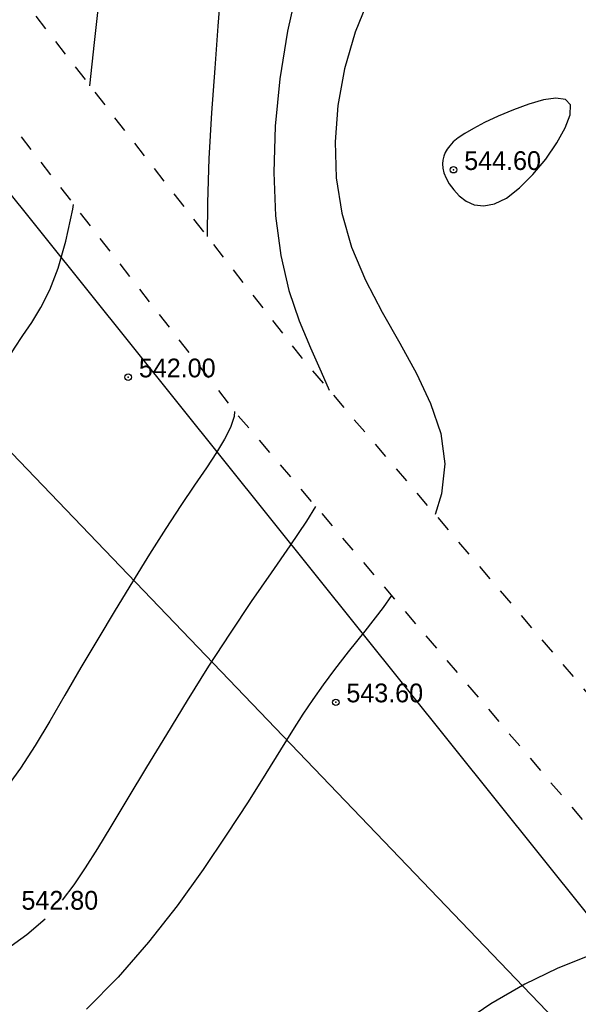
# Model space of a CAD drawing. Extents: x 0 to 361260, y 0 to 4201817.
# Tile 158 of 256: x 360169 to 360196, y 4200518 to 4200564. Entities that reach past the tile are written whole.
import ezdxf

# ---------------------------------------------------------------- set-up
doc = ezdxf.new("R2010")
doc.units = 0
doc.header["$LTSCALE"] = 0.5
doc.header["$MEASUREMENT"] = 0
doc.header["$PDMODE"] = 32
doc.header["$PDSIZE"] = 0.3
doc.linetypes.add('CONTI', pattern=[0])
doc.linetypes.add('Д_ТРОТ_ТРУБА', pattern=[3, 1.5, -1.5])
for name, color, linetype in [('(004) Точки рельефа', 7, 'Continuous'), ('(014) Водопровод', 5, 'ИК_Водопровод -------в--------'), ('(025) Дорога', 7, 'Continuous'), ('GORIZDEFAULT', 32, 'CONTI'), ('PI_TTDEFAULT', 5, 'CONTI')]:
    doc.layers.add(name, color=color, linetype=linetype)
doc.styles.add('D-431', font='txt')
doc.linetypes.add('ИК_Водопровод -------в--------', pattern='A,9,-0.6,["В",Standard,S=1.2,R=0,X=0,Y=-0.6],-1.2', length=10.8)

msp = doc.modelspace()

# ---------------------------------------------------------------- linework, layer by layer
at = {"layer": '(014) Водопровод', "flags": 128}
msp.add_lwpolyline([(360036.438, 4200773.015), (360047.098, 4200750.311), (360089.76, 4200681.101), (360107.619, 4200655.796), (360141.826, 4200594.039), (360149.345, 4200579.998), (360206.507, 4200508.61), (360230.262, 4200479.387), (360306.281, 4200388.525), (360409.154, 4200291.553), (360456.114, 4200244.191), (360490.793, 4200199.337)], dxfattribs=at)
at = {"layer": '(025) Дорога', "linetype": 'Д_ТРОТ_ТРУБА', "flags": 128}
for points in [[(360044.195, 4200796.012), (360041.816, 4200791.773), (360042.358, 4200788.304), (360046.087, 4200780.21), (360059.012, 4200755.887), (360082.266, 4200713.415), (360119.837, 4200651.911), (360154.248, 4200588.273), (360168.952, 4200565.337), (360182.618, 4200547.766), (360213.043, 4200512.044), (360268.283, 4200446.262), (360308.926, 4200401.534), (360387.369, 4200322.593), (360428.116, 4200283.497), (360457.116, 4200256.42), (360464.886, 4200245.444), (360476.507, 4200228.263), (360489.06, 4200214.493), (360499.065, 4200202.984)], [(360034.859, 4200791.392), (360036.733, 4200790.501), (360038.761, 4200786.553), (360042.501, 4200778.433), (360055.492, 4200753.988), (360078.803, 4200711.411), (360116.369, 4200649.915), (360150.8, 4200586.24), (360165.682, 4200563.025), (360179.515, 4200545.24), (360209.989, 4200509.461), (360265.27, 4200443.63), (360306.026, 4200398.778), (360384.565, 4200319.74), (360425.367, 4200280.592), (360454.087, 4200253.775), (360461.596, 4200243.167), (360473.356, 4200225.782), (360486.072, 4200211.833), (360495.233, 4200201.295)]]:
    msp.add_lwpolyline(points, dxfattribs=at)
at = {"linetype": 'Continuous', "elevation": 1.643}
msp.add_lwpolyline([(359968.105, 4200751.148), (360144.875, 4200568.598), (360208.905, 4200501.768), (360248.135, 4200449.088), (360280.365, 4200400.868), (360329.345, 4200345.008), (360410.625, 4200285.188), (360473.125, 4200218.998), (360491.256, 4200199.541)], dxfattribs=at)
at = {"layer": 'GORIZDEFAULT', "color": 32}
for points in [[(360178.88, 4200564.98, 542.5), (360178.74, 4200563.23, 542.5), (360178.59, 4200561.27, 542.5), (360178.44, 4200559.18, 542.5), (360178.32, 4200557.05, 542.5), (360178.25, 4200554.97, 542.5), (360178.234, 4200553.403, 542.5)], [(360182.47, 4200565.15, 543), (360181.98, 4200562.99, 543), (360181.62, 4200560.77, 543), (360181.41, 4200558.56, 543), (360181.35, 4200556.4, 543), (360181.43, 4200554.37, 543), (360181.67, 4200552.52, 543), (360182.05, 4200550.89, 543), (360182.53, 4200549.47, 543), (360183.05, 4200548.21, 543), (360183.56, 4200547.08, 543), (360183.92, 4200546.237, 543)], [(360172.759, 4200560.442, 541.5), (360172.98, 4200562.46, 541.5), (360173.21, 4200564.57, 541.5)], [(360185.82, 4200564.64, 543.5), (360185.14, 4200562.94, 543.5), (360184.64, 4200561.23, 543.5), (360184.33, 4200559.52, 543.5), (360184.2, 4200557.82, 543.5), (360184.26, 4200556.15, 543.5), (360184.52, 4200554.5, 543.5), (360184.97, 4200552.91, 543.5), (360185.62, 4200551.37, 543.5), (360186.4, 4200549.88, 543.5), (360187.22, 4200548.43, 543.5), (360188, 4200547.01, 543.5), (360188.66, 4200545.61, 543.5), (360189.13, 4200544.21, 543.5), (360189.32, 4200542.8, 543.5), (360189.17, 4200541.39, 543.5), (360188.874, 4200540.42, 543.5)], [(360192.2, 4200555.2, 544.5), (360192.81, 4200555.68, 544.5), (360193.43, 4200556.3, 544.5), (360194.03, 4200557.02, 544.5), (360194.55, 4200557.77, 544.5), (360194.94, 4200558.48, 544.5), (360195.17, 4200559.09, 544.5), (360195.18, 4200559.55, 544.5), (360194.95, 4200559.8, 544.5), (360194.51, 4200559.86, 544.5), (360193.93, 4200559.78, 544.5), (360193.24, 4200559.59, 544.5), (360192.52, 4200559.32, 544.5), (360191.82, 4200559.02, 544.5), (360191.18, 4200558.72, 544.5), (360190.66, 4200558.45, 544.5), (360190.26, 4200558.22, 544.5), (360189.95, 4200558.01, 544.5), (360189.71, 4200557.82, 544.5), (360189.55, 4200557.64, 544.5), (360189.43, 4200557.48, 544.5), (360189.34, 4200557.32, 544.5), (360189.27, 4200557.15, 544.5), (360189.23, 4200556.97, 544.5), (360189.21, 4200556.79, 544.5), (360189.23, 4200556.59, 544.5), (360189.28, 4200556.37, 544.5), (360189.38, 4200556.13, 544.5), (360189.53, 4200555.87, 544.5), (360189.74, 4200555.58, 544.5), (360190, 4200555.3, 544.5), (360190.32, 4200555.06, 544.5), (360190.7, 4200554.89, 544.5), (360191.14, 4200554.84, 544.5), (360191.64, 4200554.93, 544.5), (360192.2, 4200555.2, 544.5)], [(360166.589, 4200541.927, 541.5), (360166.85, 4200542.57, 541.5), (360167.23, 4200543.56, 541.5), (360167.57, 4200544.5, 541.5), (360167.89, 4200545.37, 541.5), (360168.21, 4200546.18, 541.5), (360168.53, 4200546.91, 541.5), (360168.87, 4200547.58, 541.5), (360169.24, 4200548.19, 541.5), (360169.64, 4200548.78, 541.5), (360170.06, 4200549.39, 541.5), (360170.48, 4200550.09, 541.5), (360170.89, 4200550.92, 541.5), (360171.28, 4200551.93, 541.5), (360171.64, 4200553.18, 541.5), (360171.96, 4200554.68, 541.5), (360171.998, 4200554.905, 541.5)], [(360179.515, 4200545.24, 542.5), (360179.49, 4200545, 542.5), (360179.32, 4200544.49, 542.5), (360179.04, 4200543.94, 542.5), (360178.67, 4200543.32, 542.5), (360178.2, 4200542.61, 542.5), (360177.64, 4200541.8, 542.5), (360177.01, 4200540.85, 542.5), (360176.3, 4200539.77, 542.5), (360175.55, 4200538.57, 542.5), (360174.75, 4200537.29, 542.5), (360173.94, 4200535.96, 542.5), (360173.13, 4200534.61, 542.5), (360172.34, 4200533.28, 542.5), (360171.59, 4200531.99, 542.5), (360170.89, 4200530.78, 542.5), (360170.21, 4200529.64, 542.5), (360169.52, 4200528.58, 542.5), (360168.79, 4200527.57, 542.5)], [(360183.29, 4200540.808, 543), (360182.87, 4200540.11, 543), (360182.09, 4200538.96, 543), (360181.22, 4200537.71, 543), (360180.28, 4200536.36, 543), (360179.3, 4200534.89, 543), (360178.3, 4200533.34, 543), (360177.3, 4200531.75, 543), (360176.33, 4200530.16, 543), (360175.4, 4200528.63, 543), (360174.53, 4200527.18, 543), (360173.74, 4200525.87, 543), (360173.12, 4200524.84, 543), (360172.55, 4200523.94, 543), (360172.01, 4200523.14, 543), (360171.47, 4200522.42, 543)], [(360186.836, 4200536.644, 543.5), (360186.45, 4200536.09, 543.5), (360185.59, 4200534.98, 543.5), (360184.82, 4200534.01, 543.5), (360184.17, 4200533.19, 543.5), (360183.64, 4200532.47, 543.5), (360183.16, 4200531.79, 543.5), (360182.7, 4200531.1, 543.5), (360182.21, 4200530.34, 543.5), (360181.65, 4200529.44, 543.5), (360180.97, 4200528.34, 543.5), (360180.14, 4200527.01, 543.5), (360179.16, 4200525.5, 543.5), (360178.05, 4200523.86, 543.5), (360176.83, 4200522.16, 543.5), (360175.5, 4200520.46, 543.5), (360174.08, 4200518.83, 543.5), (360172.6, 4200517.33, 543.5)], [(360170.67, 4200521.54, 543), (360169.82, 4200520.8, 543), (360168.81, 4200520.08, 543), (360167.73, 4200519.45, 543), (360166.53, 4200518.81, 543), (360165.23, 4200518.19, 543), (360163.89, 4200517.59, 543), (360162.56, 4200517.01, 543)], [(360200.336, 4200520.794, 544.5), (360199.85, 4200520.74, 544.5), (360198.63, 4200520.54, 544.5), (360197.34, 4200520.24, 544.5), (360195.99, 4200519.81, 544.5), (360194.56, 4200519.24, 544.5), (360193.05, 4200518.5, 544.5), (360191.47, 4200517.58, 544.5), (360189.81, 4200516.45, 544.5), (360188.12, 4200515.18, 544.5), (360186.46, 4200513.84, 544.5), (360184.86, 4200512.48, 544.5), (360183.38, 4200511.17, 544.5), (360182.08, 4200509.99, 544.5), (360180.99, 4200508.99, 544.5), (360179.09, 4200507.25, 544.5)]]:
    msp.add_polyline3d(points, dxfattribs=at)
at = {"layer": 'PI_TTDEFAULT', "color": 5}
for p in [(360189.73, 4200556.52, 544.6), (360174.55, 4200546.84, 542), (360184.24, 4200531.66, 543.6)]:
    msp.add_point(p, dxfattribs=at)

# ---------------------------------------------------------------- texts
at = {"layer": '(004) Точки рельефа', "style": 'D-431'}
for s, p in [('544.60', (360190.23, 4200556.51)), ('542.00', (360175.05, 4200546.83)), ('543.60', (360184.73, 4200531.66)), ('542.80', (360169.57, 4200521.98))]:
    msp.add_text(s, height=0.875, dxfattribs=at).set_placement(p)

doc.saveas('drawing.dxf')
